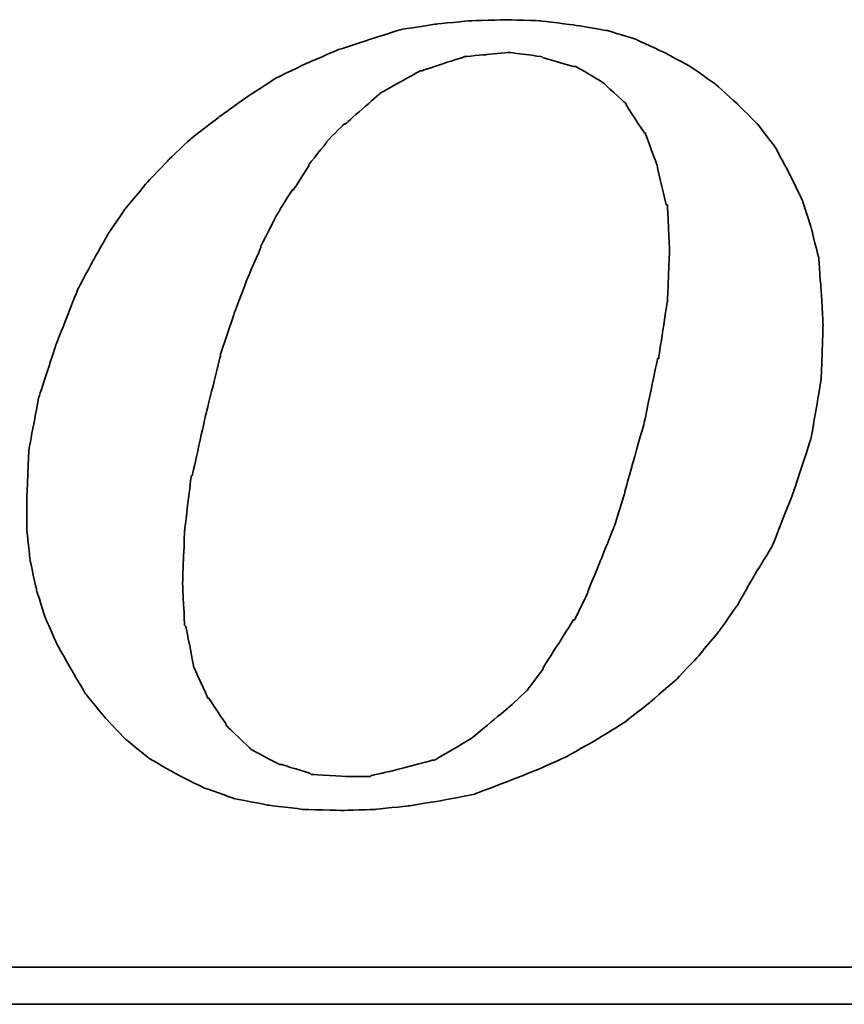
# Model space of a CAD drawing. Header units: millimetres. Extents: x 30 to 432, y -380 to -244.
# Tile 48 of 55: x 335.05 to 338.74, y -342.9 to -338.49. Entities that reach past the tile are written whole.
import ezdxf

# ---------------------------------------------------------------- set-up
doc = ezdxf.new("R2010")
doc.units = ezdxf.units.MM
doc.header["$LTSCALE"] = 0.15
doc.layers.add('DIM', color=4, linetype='CONTINUOUS')
doc.layers.add('layer 1', color=7, linetype='CONTINUOUS')

# ---------------------------------------------------------------- blocks, each defined once
blk = doc.blocks.new('TBI MOTION logo(完整正式版)')
at = {"layer": 'layer 1', "color": 22, "lineweight": 35}
for points, knots in [([(35.79625, -6.98375), (35.79625, -6.98375), (36.23125, -7.43875), (36.23125, -7.43875), (36.23125, -7.43875), (36.23125, -7.43875), (36.75625, -7.87125), (36.75625, -7.87125), (36.75625, -7.87125), (36.75625, -7.87125), (37.33125, -8.20375), (37.33125, -8.20375), (37.33125, -8.20375), (37.33125, -8.20375), (37.95625, -8.51875), (37.95625, -8.51875), (37.95625, -8.51875), (37.95625, -8.51875), (38.62625, -8.75875), (38.62625, -8.75875), (38.62625, -8.75875), (38.62625, -8.75875), (39.37125, -8.90375), (39.37125, -8.90375), (39.37125, -8.90375), (39.37125, -8.90375), (40.14125, -8.99875), (40.14125, -8.99875), (40.14125, -8.99875), (40.14125, -8.99875), (41.02625, -9.02375), (41.02625, -9.02375), (41.02625, -9.02375), (41.02625, -9.02375), (41.74625, -8.99875), (41.74625, -8.99875), (41.74625, -8.99875), (41.74625, -8.99875), (42.46625, -8.92375), (42.46625, -8.92375), (42.46625, -8.92375), (42.46625, -8.92375), (43.21125, -8.80625), (43.21125, -8.80625), (43.21125, -8.80625), (43.21125, -8.80625), (43.93125, -8.66375), (43.93125, -8.66375), (43.93125, -8.66375), (43.93125, -8.66375), (44.62625, -8.39875), (44.62625, -8.39875), (44.62625, -8.39875), (44.62625, -8.39875), (45.29625, -8.13375), (45.29625, -8.13375), (45.29625, -8.13375), (45.29625, -8.13375), (45.94625, -7.84375), (45.94625, -7.84375), (45.94625, -7.84375), (45.94625, -7.84375), (46.61625, -7.46375), (46.61625, -7.46375), (46.61625, -7.46375), (46.61625, -7.46375), (47.24125, -7.07875), (47.24125, -7.07875), (47.24125, -7.07875), (47.24125, -7.07875), (47.81625, -6.62375), (47.81625, -6.62375), (47.81625, -6.62375), (47.81625, -6.62375), (48.36875, -6.14375), (48.36875, -6.14375), (48.36875, -6.14375), (48.36875, -6.14375), (48.84625, -5.64125), (48.84625, -5.64125), (48.84625, -5.64125), (48.84625, -5.64125), (49.32625, -5.06375), (49.32625, -5.06375), (49.32625, -5.06375), (49.32625, -5.06375), (49.71125, -4.51374), (49.71125, -4.51374), (49.71125, -4.51374), (49.71125, -4.51374), (50.09625, -3.83874), (50.09625, -3.83874), (50.09625, -3.83874), (50.09625, -3.83874), (50.48125, -3.21374), (50.48125, -3.21374), (50.48125, -3.21374), (50.48125, -3.21374), (50.96125, -1.99125), (50.96125, -1.99125), (50.96125, -1.99125), (50.96125, -1.99125), (51.34375, -0.81875), (51.34375, -0.81875), (51.34375, -0.81875), (51.34375, -0.81875), (51.56125, 0.45624), (51.56125, 0.45624), (51.56125, 0.45624), (51.56125, 0.45624), (51.60625, 1.67624), (51.60625, 1.67624), (51.60625, 1.67624), (51.60625, 1.67624), (51.56125, 2.44625), (51.56125, 2.44625), (51.56125, 2.44625), (51.56125, 2.44625), (51.51125, 3.14125), (51.51125, 3.14125), (51.51125, 3.14125), (51.51125, 3.14125), (51.34375, 3.81125), (51.34375, 3.81125), (51.34375, 3.81125), (51.34375, 3.81125), (51.15125, 4.41125), (51.15125, 4.41125), (51.15125, 4.41125), (51.15125, 4.41125), (50.86125, 5.01125), (50.86125, 5.01125), (50.86125, 5.01125), (50.86125, 5.01125), (50.55125, 5.58875), (50.55125, 5.58875), (50.55125, 5.58875), (50.55125, 5.58875), (50.16625, 6.09125), (50.16625, 6.09125), (50.16625, 6.09125), (50.16625, 6.09125), (49.71125, 6.54875), (49.71125, 6.54875), (49.71125, 6.54875), (49.71125, 6.54875), (49.23125, 6.98125), (49.23125, 6.98125), (49.23125, 6.98125), (49.23125, 6.98125), (48.67875, 7.36625), (48.67875, 7.36625), (48.67875, 7.36625), (48.67875, 7.36625), (48.10375, 7.67625), (48.10375, 7.67625), (48.10375, 7.67625), (48.10375, 7.67625), (47.48125, 7.96375), (47.48125, 7.96375), (47.48125, 7.96375), (47.48125, 7.96375), (46.85625, 8.15625), (46.85625, 8.15625), (46.85625, 8.15625), (46.85625, 8.15625), (46.13625, 8.27624), (46.13625, 8.27624), (46.13625, 8.27624), (46.13625, 8.27624), (45.39125, 8.37125), (45.39125, 8.37125), (45.39125, 8.37125), (45.39125, 8.37125), (44.62625, 8.39624), (44.62625, 8.39624), (44.62625, 8.39624), (44.62625, 8.39624), (43.83625, 8.37125), (43.83625, 8.37125), (43.83625, 8.37125), (43.83625, 8.37125), (43.09125, 8.30125), (43.09125, 8.30125), (43.09125, 8.30125), (43.09125, 8.30125), (42.32125, 8.18125), (42.32125, 8.18125), (42.32125, 8.18125), (42.32125, 8.18125), (41.62875, 7.96375), (41.62875, 7.96375), (41.62875, 7.96375), (41.62875, 7.96375), (40.90625, 7.72625), (40.90625, 7.72625), (40.90625, 7.72625), (40.90625, 7.72625), (40.23624, 7.43625), (40.23624, 7.43625), (40.23624, 7.43625), (40.23624, 7.43625), (39.54124, 7.10125), (39.54124, 7.10125), (39.54124, 7.10125), (39.54124, 7.10125), (38.91625, 6.69125), (38.91625, 6.69125), (38.91625, 6.69125), (38.91625, 6.69125), (38.31625, 6.26125), (38.31625, 6.26125), (38.31625, 6.26125), (38.31625, 6.26125), (37.69125, 5.78125), (37.69125, 5.78125), (37.69125, 5.78125), (37.69125, 5.78125), (37.18625, 5.30125), (37.18625, 5.30125), (37.18625, 5.30125), (37.18625, 5.30125), (36.70625, 4.79624), (36.70625, 4.79624), (36.70625, 4.79624), (36.70625, 4.79624), (36.23125, 4.22125), (36.23125, 4.22125), (36.23125, 4.22125), (36.23125, 4.22125), (35.87124, 3.69375), (35.87124, 3.69375), (35.87124, 3.69375), (35.87124, 3.69375), (35.53125, 3.09125), (35.53125, 3.09125), (35.53125, 3.09125), (35.53125, 3.09125), (35.19875, 2.47125), (35.19875, 2.47125), (35.19875, 2.47125), (35.19875, 2.47125), (34.71625, 1.24625), (34.71625, 1.24625), (34.71625, 1.24625), (34.71625, 1.24625), (34.33125, 0.06874), (34.33125, 0.06874), (34.33125, 0.06874), (34.33125, 0.06874), (34.11625, -1.07875), (34.11625, -1.07875), (34.11625, -1.07875), (34.11625, -1.07875), (34.07125, -2.15875), (34.07125, -2.15875), (34.07125, -2.15875), (34.07125, -2.15875), (34.07125, -2.85375), (34.07125, -2.85375), (34.07125, -2.85375), (34.07125, -2.85375), (34.14125, -3.50375), (34.14125, -3.50375), (34.14125, -3.50375), (34.14125, -3.50375), (34.28625, -4.17375), (34.28625, -4.17375), (34.28625, -4.17375), (34.28625, -4.17375), (34.47625, -4.77624), (34.47625, -4.77624), (34.47625, -4.77624), (34.47625, -4.77624), (34.71625, -5.32625), (34.71625, -5.32625), (34.71625, -5.32625), (34.71625, -5.32625), (35.05375, -5.92875), (35.05375, -5.92875), (35.05375, -5.92875), (35.05375, -5.92875), (35.36375, -6.45375), (35.36375, -6.45375), (35.36375, -6.45375), (35.36375, -6.45375), (35.79625, -6.98375), (35.79625, -6.98375)], [0, 0, 0, 0, 0.01388889, 0.01388889, 0.01388889, 0.0138889, 0.02777778, 0.02777778, 0.02777778, 0.02777779, 0.04166667, 0.04166667, 0.04166667, 0.04166668, 0.05555556, 0.05555556, 0.05555556, 0.05555557, 0.06944444, 0.06944444, 0.06944444, 0.06944445, 0.08333333, 0.08333333, 0.08333333, 0.08333334, 0.09722222, 0.09722222, 0.09722222, 0.09722223, 0.11111111, 0.11111111, 0.11111111, 0.11111112, 0.125, 0.125, 0.125, 0.12500001, 0.13888889, 0.13888889, 0.13888889, 0.1388889, 0.15277778, 0.15277778, 0.15277778, 0.15277779, 0.16666667, 0.16666667, 0.16666667, 0.16666668, 0.18055556, 0.18055556, 0.18055556, 0.18055557, 0.19444444, 0.19444444, 0.19444444, 0.19444445, 0.20833333, 0.20833333, 0.20833333, 0.20833334, 0.22222222, 0.22222222, 0.22222222, 0.22222223, 0.23611111, 0.23611111, 0.23611111, 0.23611112, 0.25, 0.25, 0.25, 0.25000001, 0.26388889, 0.26388889, 0.26388889, 0.2638889, 0.27777778, 0.27777778, 0.27777778, 0.27777779, 0.29166667, 0.29166667, 0.29166667, 0.29166668, 0.30555556, 0.30555556, 0.30555556, 0.30555557, 0.31944444, 0.31944444, 0.31944444, 0.31944445, 0.33333333, 0.33333333, 0.33333333, 0.33333334, 0.34722222, 0.34722222, 0.34722222, 0.34722223, 0.36111111, 0.36111111, 0.36111111, 0.36111112, 0.375, 0.375, 0.375, 0.37500001, 0.38888889, 0.38888889, 0.38888889, 0.3888889, 0.40277778, 0.40277778, 0.40277778, 0.40277779, 0.41666667, 0.41666667, 0.41666667, 0.41666668, 0.43055556, 0.43055556, 0.43055556, 0.43055557, 0.44444444, 0.44444444, 0.44444444, 0.44444445, 0.45833333, 0.45833333, 0.45833333, 0.45833334, 0.47222222, 0.47222222, 0.47222222, 0.47222223, 0.48611111, 0.48611111, 0.48611111, 0.48611112, 0.5, 0.5, 0.5, 0.50000001, 0.51388889, 0.51388889, 0.51388889, 0.5138889, 0.52777778, 0.52777778, 0.52777778, 0.52777779, 0.54166667, 0.54166667, 0.54166667, 0.54166668, 0.55555556, 0.55555556, 0.55555556, 0.55555557, 0.56944444, 0.56944444, 0.56944444, 0.56944445, 0.58333333, 0.58333333, 0.58333333, 0.58333334, 0.59722222, 0.59722222, 0.59722222, 0.59722223, 0.61111111, 0.61111111, 0.61111111, 0.61111112, 0.625, 0.625, 0.625, 0.62500001, 0.63888889, 0.63888889, 0.63888889, 0.6388889, 0.65277778, 0.65277778, 0.65277778, 0.65277779, 0.66666667, 0.66666667, 0.66666667, 0.66666668, 0.68055556, 0.68055556, 0.68055556, 0.68055557, 0.69444444, 0.69444444, 0.69444444, 0.69444445, 0.70833333, 0.70833333, 0.70833333, 0.70833334, 0.72222222, 0.72222222, 0.72222222, 0.72222223, 0.73611111, 0.73611111, 0.73611111, 0.73611112, 0.75, 0.75, 0.75, 0.75000001, 0.76388889, 0.76388889, 0.76388889, 0.7638889, 0.77777778, 0.77777778, 0.77777778, 0.77777779, 0.79166667, 0.79166667, 0.79166667, 0.79166668, 0.80555556, 0.80555556, 0.80555556, 0.80555557, 0.81944444, 0.81944444, 0.81944444, 0.81944445, 0.83333333, 0.83333333, 0.83333333, 0.83333334, 0.84722222, 0.84722222, 0.84722222, 0.84722223, 0.86111111, 0.86111111, 0.86111111, 0.86111112, 0.875, 0.875, 0.875, 0.87500001, 0.88888889, 0.88888889, 0.88888889, 0.8888889, 0.90277778, 0.90277778, 0.90277778, 0.90277779, 0.91666667, 0.91666667, 0.91666667, 0.91666668, 0.93055556, 0.93055556, 0.93055556, 0.93055557, 0.94444444, 0.94444444, 0.94444444, 0.94444445, 0.95833333, 0.95833333, 0.95833333, 0.95833334, 0.97222222, 0.97222222, 0.97222222, 0.97222223, 0.98611111, 0.98611111, 0.98611111, 0.98611112, 1, 1, 1, 1]), ([(38.33875, 1.03124), (38.33875, 1.03124), (38.62625, 1.89625), (38.62625, 1.89625), (38.62625, 1.89625), (38.62625, 1.89625), (38.91625, 2.66375), (38.91625, 2.66375), (38.91625, 2.66375), (38.91625, 2.66375), (39.22625, 3.38125), (39.22625, 3.38125), (39.22625, 3.38125), (39.22625, 3.38125), (39.22625, 3.40624), (39.22625, 3.40624), (39.22625, 3.40624), (39.22625, 3.40624), (39.56124, 4.07624), (39.56124, 4.07624), (39.56124, 4.07624), (39.56124, 4.07624), (39.92125, 4.65125), (39.92125, 4.65125), (39.92125, 4.65125), (39.92125, 4.65125), (39.94625, 4.65125), (39.94625, 4.65125), (39.94625, 4.65125), (39.94625, 4.65125), (40.28125, 5.17875), (40.28125, 5.17875), (40.28125, 5.17875), (40.28125, 5.17875), (40.28125, 5.20375), (40.28125, 5.20375), (40.28125, 5.20375), (40.28125, 5.20375), (40.66875, 5.68625), (40.66875, 5.68625), (40.66875, 5.68625), (40.66875, 5.68625), (40.66875, 5.70625), (40.66875, 5.70625), (40.66875, 5.70625), (40.66875, 5.70625), (41.05124, 6.09125), (41.05124, 6.09125), (41.05124, 6.09125), (41.05124, 6.09125), (41.07625, 6.09125), (41.07625, 6.09125), (41.07625, 6.09125), (41.07625, 6.09125), (41.84125, 6.76625), (41.84125, 6.76625), (41.84125, 6.76625), (41.84125, 6.76625), (41.86625, 6.78625), (41.86625, 6.78625), (41.86625, 6.78625), (41.86625, 6.78625), (42.73125, 7.26624), (42.73125, 7.26624), (42.73125, 7.26624), (42.73125, 7.26624), (42.75625, 7.26624), (42.75625, 7.26624), (42.75625, 7.26624), (42.75625, 7.26624), (43.18625, 7.41125), (43.18625, 7.41125), (43.18625, 7.41125), (43.18625, 7.41125), (43.64125, 7.55625), (43.64125, 7.55625), (43.64125, 7.55625), (43.64125, 7.55625), (43.66625, 7.55625), (43.66625, 7.55625), (43.66625, 7.55625), (43.66625, 7.55625), (43.69125, 7.58124), (43.69125, 7.58124), (43.69125, 7.58124), (43.69125, 7.58124), (44.19125, 7.62625), (44.19125, 7.62625), (44.19125, 7.62625), (44.19125, 7.62625), (44.67125, 7.67625), (44.67125, 7.67625), (44.67125, 7.67625), (44.67125, 7.67625), (44.69625, 7.67625), (44.69625, 7.67625), (44.69625, 7.67625), (44.69625, 7.67625), (45.41875, 7.58124), (45.41875, 7.58124), (45.41875, 7.58124), (45.41875, 7.58124), (45.44125, 7.55625), (45.44125, 7.55625), (45.44125, 7.55625), (45.44125, 7.55625), (46.11125, 7.36625), (46.11125, 7.36625), (46.11125, 7.36625), (46.11125, 7.36625), (46.13625, 7.36625), (46.13625, 7.36625), (46.13625, 7.36625), (46.13625, 7.36625), (46.15875, 7.36625), (46.15875, 7.36625), (46.15875, 7.36625), (46.15875, 7.36625), (46.73625, 7.02624), (46.73625, 7.02624), (46.73625, 7.02624), (46.73625, 7.02624), (46.76125, 7.00624), (46.76125, 7.00624), (46.76125, 7.00624), (46.76125, 7.00624), (47.24125, 6.57124), (47.24125, 6.57124), (47.24125, 6.57124), (47.24125, 6.57124), (47.26625, 6.54875), (47.26625, 6.54875), (47.26625, 6.54875), (47.26625, 6.54875), (47.26625, 6.52375), (47.26625, 6.52375), (47.26625, 6.52375), (47.26625, 6.52375), (47.67375, 5.89875), (47.67375, 5.89875), (47.67375, 5.89875), (47.67375, 5.89875), (47.69625, 5.89875), (47.69625, 5.89875), (47.69625, 5.89875), (47.69625, 5.89875), (47.69625, 5.87625), (47.69625, 5.87625), (47.69625, 5.87625), (47.69625, 5.87625), (47.96125, 5.15625), (47.96125, 5.15625), (47.96125, 5.15625), (47.96125, 5.15625), (47.96125, 5.13125), (47.96125, 5.13125), (47.96125, 5.13125), (47.96125, 5.13125), (48.15125, 4.31875), (48.15125, 4.31875), (48.15125, 4.31875), (48.15125, 4.31875), (48.17625, 4.31875), (48.17625, 4.31875), (48.17625, 4.31875), (48.17625, 4.31875), (48.17625, 4.29125), (48.17625, 4.29125), (48.17625, 4.29125), (48.17625, 4.29125), (48.22625, 3.33125), (48.22625, 3.33125), (48.22625, 3.33125), (48.22625, 3.33125), (48.22625, 3.30875), (48.22625, 3.30875), (48.22625, 3.30875), (48.22625, 3.30875), (48.17625, 2.20624), (48.17625, 2.20624), (48.17625, 2.20624), (48.17625, 2.20624), (48.17625, 2.18124), (48.17625, 2.18124), (48.17625, 2.18124), (48.17625, 2.18124), (47.98375, 0.93624), (47.98375, 0.93624), (47.98375, 0.93624), (47.98375, 0.93624), (47.96125, 0.93624), (47.96125, 0.93624), (47.96125, 0.93624), (47.96125, 0.93624), (47.67375, -0.45874), (47.67375, -0.45874), (47.67375, -0.45874), (47.67375, -0.45874), (47.24125, -1.99125), (47.24125, -1.99125), (47.24125, -1.99125), (47.24125, -1.99125), (47.24125, -2.01874), (47.24125, -2.01874), (47.24125, -2.01874), (47.24125, -2.01874), (47.00125, -2.78375), (47.00125, -2.78375), (47.00125, -2.78375), (47.00125, -2.78375), (46.71125, -3.50375), (46.71125, -3.50375), (46.71125, -3.50375), (46.71125, -3.50375), (46.42625, -4.19875), (46.42625, -4.19875), (46.42625, -4.19875), (46.42625, -4.19875), (46.42625, -4.22375), (46.42625, -4.22375), (46.42625, -4.22375), (46.42625, -4.22375), (46.13625, -4.82374), (46.13625, -4.82374), (46.13625, -4.82374), (46.13625, -4.82374), (46.11125, -4.82374), (46.11125, -4.82374), (46.11125, -4.82374), (46.11125, -4.82374), (45.77625, -5.35125), (45.77625, -5.35125), (45.77625, -5.35125), (45.77625, -5.35125), (45.44125, -5.87875), (45.44125, -5.87875), (45.44125, -5.87875), (45.44125, -5.87875), (45.44125, -5.90375), (45.44125, -5.90375), (45.44125, -5.90375), (45.44125, -5.90375), (45.10625, -6.35875), (45.10625, -6.35875), (45.10625, -6.35875), (45.10625, -6.35875), (45.08125, -6.38375), (45.08125, -6.38375), (45.08125, -6.38375), (45.08125, -6.38375), (44.69625, -6.74375), (44.69625, -6.74375), (44.69625, -6.74375), (44.69625, -6.74375), (43.88375, -7.41625), (43.88375, -7.41625), (43.88375, -7.41625), (43.88375, -7.41625), (43.85625, -7.43875), (43.85625, -7.43875), (43.85625, -7.43875), (43.85625, -7.43875), (43.04125, -7.91875), (43.04125, -7.91875), (43.04125, -7.91875), (43.04125, -7.91875), (43.01625, -7.91875), (43.01625, -7.91875), (43.01625, -7.91875), (43.01625, -7.91875), (42.99625, -7.91875), (42.99625, -7.91875), (42.99625, -7.91875), (42.99625, -7.91875), (42.08125, -8.15875), (42.08125, -8.15875), (42.08125, -8.15875), (42.08125, -8.15875), (41.65125, -8.25625), (41.65125, -8.25625), (41.65125, -8.25625), (41.65125, -8.25625), (41.62875, -8.27875), (41.62875, -8.27875), (41.62875, -8.27875), (41.62875, -8.27875), (41.60125, -8.27875), (41.60125, -8.27875), (41.60125, -8.27875), (41.60125, -8.27875), (41.12125, -8.27875), (41.12125, -8.27875), (41.12125, -8.27875), (41.12125, -8.27875), (40.35624, -8.23125), (40.35624, -8.23125), (40.35624, -8.23125), (40.35624, -8.23125), (40.33125, -8.23125), (40.33125, -8.23125), (40.33125, -8.23125), (40.33125, -8.23125), (40.30625, -8.20375), (40.30625, -8.20375), (40.30625, -8.20375), (40.30625, -8.20375), (39.68375, -8.01375), (39.68375, -8.01375), (39.68375, -8.01375), (39.68375, -8.01375), (39.66124, -8.01375), (39.66124, -8.01375), (39.66124, -8.01375), (39.66124, -8.01375), (39.63625, -8.01375), (39.63625, -8.01375), (39.63625, -8.01375), (39.63625, -8.01375), (39.01125, -7.67875), (39.01125, -7.67875), (39.01125, -7.67875), (39.01125, -7.67875), (38.98875, -7.65375), (38.98875, -7.65375), (38.98875, -7.65375), (38.98875, -7.65375), (38.48625, -7.17375), (38.48625, -7.17375), (38.48625, -7.17375), (38.48625, -7.17375), (38.45875, -7.14875), (38.45875, -7.14875), (38.45875, -7.14875), (38.45875, -7.14875), (38.45875, -7.12875), (38.45875, -7.12875), (38.45875, -7.12875), (38.45875, -7.12875), (38.07625, -6.54875), (38.07625, -6.54875), (38.07625, -6.54875), (38.07625, -6.54875), (38.05125, -6.54875), (38.05125, -6.54875), (38.05125, -6.54875), (38.05125, -6.54875), (38.05125, -6.52875), (38.05125, -6.52875), (38.05125, -6.52875), (38.05125, -6.52875), (37.74125, -5.85375), (37.74125, -5.85375), (37.74125, -5.85375), (37.74125, -5.85375), (37.74125, -5.82875), (37.74125, -5.82875), (37.74125, -5.82875), (37.74125, -5.82875), (37.57375, -4.96875), (37.57375, -4.96875), (37.57375, -4.96875), (37.57375, -4.96875), (37.54625, -4.94375), (37.54625, -4.94375), (37.54625, -4.94375), (37.54625, -4.94375), (37.50125, -4.03375), (37.50125, -4.03375), (37.50125, -4.03375), (37.50125, -4.03375), (37.50125, -4.00875), (37.50125, -4.00875), (37.50125, -4.00875), (37.50125, -4.00875), (37.54625, -2.85375), (37.54625, -2.85375), (37.54625, -2.85375), (37.54625, -2.85375), (37.69125, -1.65875), (37.69125, -1.65875), (37.69125, -1.65875), (37.69125, -1.65875), (37.71624, -1.63375), (37.71624, -1.63375), (37.71624, -1.63375), (37.71624, -1.63375), (38.00375, -0.33875), (38.00375, -0.33875), (38.00375, -0.33875), (38.00375, -0.33875), (38.33875, 1.00624), (38.33875, 1.00624), (38.33875, 1.00624), (38.33875, 1.00624), (38.33875, 1.03124), (38.33875, 1.03124)], [0, 0, 0, 0, 0.01010101, 0.01010101, 0.01010101, 0.01010102, 0.02020202, 0.02020202, 0.02020202, 0.02020203, 0.03030303, 0.03030303, 0.03030303, 0.03030304, 0.04040404, 0.04040404, 0.04040404, 0.04040405, 0.05050505, 0.05050505, 0.05050505, 0.05050506, 0.06060606, 0.06060606, 0.06060606, 0.06060607, 0.07070707, 0.07070707, 0.07070707, 0.07070708, 0.08080808, 0.08080808, 0.08080808, 0.08080809, 0.09090909, 0.09090909, 0.09090909, 0.0909091, 0.1010101, 0.1010101, 0.1010101, 0.10101011, 0.11111111, 0.11111111, 0.11111111, 0.11111112, 0.12121212, 0.12121212, 0.12121212, 0.12121213, 0.13131313, 0.13131313, 0.13131313, 0.13131314, 0.14141414, 0.14141414, 0.14141414, 0.14141415, 0.15151515, 0.15151515, 0.15151515, 0.15151516, 0.16161616, 0.16161616, 0.16161616, 0.16161617, 0.17171717, 0.17171717, 0.17171717, 0.17171718, 0.18181818, 0.18181818, 0.18181818, 0.18181819, 0.19191919, 0.19191919, 0.19191919, 0.1919192, 0.2020202, 0.2020202, 0.2020202, 0.20202021, 0.21212121, 0.21212121, 0.21212121, 0.21212122, 0.22222222, 0.22222222, 0.22222222, 0.22222223, 0.23232323, 0.23232323, 0.23232323, 0.23232324, 0.24242424, 0.24242424, 0.24242424, 0.24242425, 0.25252525, 0.25252525, 0.25252525, 0.25252526, 0.26262626, 0.26262626, 0.26262626, 0.26262627, 0.27272727, 0.27272727, 0.27272727, 0.27272728, 0.28282828, 0.28282828, 0.28282828, 0.28282829, 0.29292929, 0.29292929, 0.29292929, 0.2929293, 0.3030303, 0.3030303, 0.3030303, 0.30303031, 0.31313131, 0.31313131, 0.31313131, 0.31313132, 0.32323232, 0.32323232, 0.32323232, 0.32323233, 0.33333333, 0.33333333, 0.33333333, 0.33333334, 0.34343434, 0.34343434, 0.34343434, 0.34343435, 0.35353535, 0.35353535, 0.35353535, 0.35353536, 0.36363636, 0.36363636, 0.36363636, 0.36363637, 0.37373737, 0.37373737, 0.37373737, 0.37373738, 0.38383838, 0.38383838, 0.38383838, 0.38383839, 0.39393939, 0.39393939, 0.39393939, 0.3939394, 0.4040404, 0.4040404, 0.4040404, 0.40404041, 0.41414141, 0.41414141, 0.41414141, 0.41414142, 0.42424242, 0.42424242, 0.42424242, 0.42424243, 0.43434343, 0.43434343, 0.43434343, 0.43434344, 0.44444444, 0.44444444, 0.44444444, 0.44444445, 0.45454545, 0.45454545, 0.45454545, 0.45454546, 0.46464646, 0.46464646, 0.46464646, 0.46464647, 0.47474747, 0.47474747, 0.47474747, 0.47474748, 0.48484848, 0.48484848, 0.48484848, 0.48484849, 0.49494949, 0.49494949, 0.49494949, 0.4949495, 0.50505051, 0.50505051, 0.50505051, 0.50505052, 0.51515152, 0.51515152, 0.51515152, 0.51515153, 0.52525253, 0.52525253, 0.52525253, 0.52525254, 0.53535354, 0.53535354, 0.53535354, 0.53535355, 0.54545455, 0.54545455, 0.54545455, 0.54545456, 0.55555556, 0.55555556, 0.55555556, 0.55555557, 0.56565657, 0.56565657, 0.56565657, 0.56565658, 0.57575758, 0.57575758, 0.57575758, 0.57575759, 0.58585859, 0.58585859, 0.58585859, 0.5858586, 0.5959596, 0.5959596, 0.5959596, 0.59595961, 0.60606061, 0.60606061, 0.60606061, 0.60606062, 0.61616162, 0.61616162, 0.61616162, 0.61616163, 0.62626263, 0.62626263, 0.62626263, 0.62626264, 0.63636364, 0.63636364, 0.63636364, 0.63636365, 0.64646465, 0.64646465, 0.64646465, 0.64646466, 0.65656566, 0.65656566, 0.65656566, 0.65656567, 0.66666667, 0.66666667, 0.66666667, 0.66666668, 0.67676768, 0.67676768, 0.67676768, 0.67676769, 0.68686869, 0.68686869, 0.68686869, 0.6868687, 0.6969697, 0.6969697, 0.6969697, 0.69696971, 0.70707071, 0.70707071, 0.70707071, 0.70707072, 0.71717172, 0.71717172, 0.71717172, 0.71717173, 0.72727273, 0.72727273, 0.72727273, 0.72727274, 0.73737374, 0.73737374, 0.73737374, 0.73737375, 0.74747475, 0.74747475, 0.74747475, 0.74747476, 0.75757576, 0.75757576, 0.75757576, 0.75757577, 0.76767677, 0.76767677, 0.76767677, 0.76767678, 0.77777778, 0.77777778, 0.77777778, 0.77777779, 0.78787879, 0.78787879, 0.78787879, 0.7878788, 0.7979798, 0.7979798, 0.7979798, 0.79797981, 0.80808081, 0.80808081, 0.80808081, 0.80808082, 0.81818182, 0.81818182, 0.81818182, 0.81818183, 0.82828283, 0.82828283, 0.82828283, 0.82828284, 0.83838384, 0.83838384, 0.83838384, 0.83838385, 0.84848485, 0.84848485, 0.84848485, 0.84848486, 0.85858586, 0.85858586, 0.85858586, 0.85858587, 0.86868687, 0.86868687, 0.86868687, 0.86868688, 0.87878788, 0.87878788, 0.87878788, 0.87878789, 0.88888889, 0.88888889, 0.88888889, 0.8888889, 0.8989899, 0.8989899, 0.8989899, 0.89898991, 0.90909091, 0.90909091, 0.90909091, 0.90909092, 0.91919192, 0.91919192, 0.91919192, 0.91919193, 0.92929293, 0.92929293, 0.92929293, 0.92929294, 0.93939394, 0.93939394, 0.93939394, 0.93939395, 0.94949495, 0.94949495, 0.94949495, 0.94949496, 0.95959596, 0.95959596, 0.95959596, 0.95959597, 0.96969697, 0.96969697, 0.96969697, 0.96969698, 0.97979798, 0.97979798, 0.97979798, 0.97979799, 0.98989899, 0.98989899, 0.98989899, 0.989899, 1, 1, 1, 1]), ([(75.90875, -9.47875), (75.90875, -9.47875), (75.90875, -12.28625), (75.90875, -12.28625), (75.90875, -12.28625), (75.90875, -12.28625), (75.90875, -12.47875), (75.90875, -12.47875), (75.90875, -12.47875), (75.90875, -12.47875), (75.71625, -12.47875), (75.71625, -12.47875), (75.71625, -12.47875), (75.71625, -12.47875), (-88.32875, -12.47875), (-88.32875, -12.47875), (-88.32875, -12.47875), (-88.32875, -12.47875), (-88.32875, -13.29375), (-88.32875, -13.29375), (-88.32875, -13.29375), (-88.32875, -13.29375), (82.89125, -13.29375), (82.89125, -13.29375), (82.89125, -13.29375), (82.89125, -13.29375), (75.90875, -9.47875), (75.90875, -9.47875)], [0, 0, 0, 0, 0.14285714, 0.14285714, 0.14285714, 0.14285715, 0.28571429, 0.28571429, 0.28571429, 0.2857143, 0.42857143, 0.42857143, 0.42857143, 0.42857144, 0.57142857, 0.57142857, 0.57142857, 0.57142858, 0.71428571, 0.71428571, 0.71428571, 0.71428572, 0.85714286, 0.85714286, 0.85714286, 0.85714287, 1, 1, 1, 1])]:
    blk.add_open_spline(points, degree=3, knots=knots, dxfattribs=at)

msp = doc.modelspace()

# ---------------------------------------------------------------- block references
at = {"layer": 'DIM', "color": 0, "xscale": 0.203283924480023, "yscale": 0.203283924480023, "zscale": 0.203283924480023}
msp.add_blockref('TBI MOTION logo(完整正式版)', (328.1585, -340.2015), dxfattribs=at)

doc.saveas('drawing.dxf')
